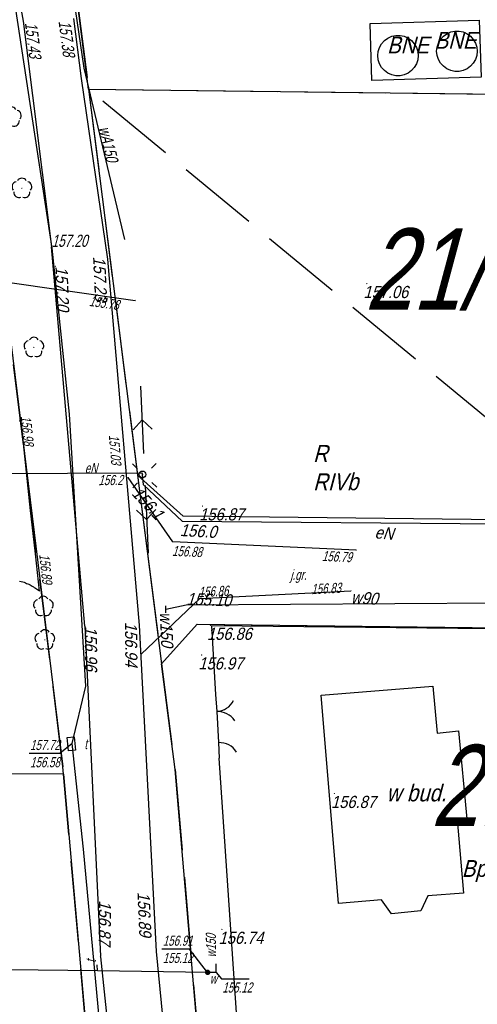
# Model space of a CAD drawing. Header units: metres. Extents: x 6582395 to 6583921, y 5752654 to 5753685.
# Tile 5 of 42: x 6583106 to 6583140, y 5752735 to 5752807. Entities that reach past the tile are written whole.
import ezdxf
from ezdxf.enums import TextEntityAlignment as Align

# ---------------------------------------------------------------- set-up
doc = ezdxf.new("R2010")
doc.units = ezdxf.units.M
doc.header["$LTSCALE"] = 2
for name, pattern in [('1.0_0.5', [38.1, 25.4, -12.7]), ('1.5_0.5', [50.8, 38.1, -12.7]), ('GESTRICHELT', [4, 3, -1]), ('mz1.0_0.5', [38.1, 25.4, -12.7])]:
    doc.linetypes.add(name, pattern=pattern)
for name, color, linetype in [('209-Opis konturu klasyfikacyjnego', 7, 'Continuous'), ('210-Oznaczenie użytku', 7, 'Continuous'), ('211-Nr działki', 7, 'Continuous'), ('217-Granica konturu klasyfikcyjnego', 7, 'Continuous'), ('218-Granica użytku', 7, 'Continuous'), ('219-Linia granicy', 7, 'Continuous'), ('312-Budynek (powierzchnia)', 7, 'Continuous'), ('312-Numer ewidencyjny budynku', 7, 'Continuous'), ('403-Punkt określonej wysokości', 7, 'Continuous'), ('403-Punkt określonej wysokości - rzędna', 7, 'Continuous'), ('403-Punkt określonej wysokości-Atr2', 7, 'Continuous'), ('420-Krawędź jezdni', 7, 'Continuous'), ('423-Krawędź chodnika', 7, 'Continuous'), ('510-Podpora jednosłupowa symb.-SEPOW', 7, 'Continuous'), ('515-Latarnia-SEPOW', 7, 'Continuous'), ('516-Kierunek linii eN-SEPOW', 7, 'Continuous'), ('581-Atrybuty opisowe-SWPOD', 7, 'Continuous'), ('581-Oś przewodu-SWPOD', 7, 'Continuous'), ('581-Oś przewodu-SWPOD-Atr1', 7, 'Continuous'), ('585-Atrybuty opisowe-SEPOD', 7, 'Continuous'), ('585-Oś przewodu-SEPOD', 7, 'Continuous'), ('701-Punkt zmiany cechy-SW', 7, 'Continuous'), ('901-Ogrodzenie trwałe', 7, 'Continuous'), ('902-Ogrodzenie trwałe symb.', 7, 'Continuous'), ('905-Brama prawa', 7, 'Continuous'), ('905-Brama w ogrodzeniu', 7, 'Continuous'), ('922-Drzewo liściaste', 7, 'Continuous'), ('996-Tekst dodatkowy mały', 7, 'Continuous'), ('chodnik (powierzchnia)', 7, 'Continuous'), ('jezdnia (powierzchnia)', 7, 'Continuous'), ('jezdnia (powierzchnia)-Atr17', 7, 'Continuous'), ('Opis i rzędna armatury niezident.-SE', 7, 'Continuous'), ('Opis i rzędna armatury niezident.-SW', 7, 'Continuous'), ('przewód elektroenergetyczny (linia)', 7, 'Continuous'), ('przewód elektroenergetyczny (linia)-Atr1', 7, 'Continuous'), ('przewód telekomunikacyjny (linia)', 7, 'Continuous'), ('przewód telekomunikacyjny (linia)-Atr1', 7, 'Continuous'), ('przewód wodociągowy (linia)', 7, 'Continuous'), ('przewód wodociągowy (linia)-Atr1', 7, 'Continuous'), ('punkt o określonej wysokości (sieć elektroenergetyczna)', 7, 'Continuous'), ('punkt o określonej wysokości (sieć elektroenergetyczna)-Atr3', 7, 'Continuous'), ('punkt o określonej wysokości (sieć telekomunikacyjna)', 7, 'Continuous'), ('punkt o określonej wysokości (sieć telekomunikacyjna)-Atr2', 7, 'Continuous'), ('punkt o określonej wysokości (sieć telekomunikacyjna)-Atr3', 7, 'Continuous'), ('punkt o określonej wysokości (sieć wodociągowa)', 7, 'Continuous'), ('punkt o określonej wysokości (sieć wodociągowa)-Atr2', 7, 'Continuous'), ('punkt o określonej wysokości (sieć wodociągowa)-Atr3', 7, 'Continuous'), ('punkt wysokościowy sztuczny', 7, 'Continuous'), ('punkt wysokościowy sztuczny-Atr2', 7, 'Continuous'), ('właz - siec telekomunikacyjna (powierzchnia)', 7, 'Continuous'), ('właz - siec telekomunikacyjna (powierzchnia)-Atr17', 7, 'Continuous'), ('zasuwa - siec wodociągowa (punkt)', 7, 'Continuous'), ('zasuwa - siec wodociągowa (punkt)-Atr17', 7, 'Continuous')]:
    doc.layers.add(name, color=color, linetype=linetype)
doc.styles.add('STIL4', font='txt')
doc.linetypes.add('902-500', pattern='A,95.25,0,[2,014 Plan fotowoltaika Florentynow Mariampol zal 1.shx,S=0.058796,R=0,X=0,Y=0],95.25', length=190.5)

# ---------------------------------------------------------------- blocks, each defined once
blk = doc.blocks.new('922')
at = {"linetype": 'Continuous'}
blk.add_hatch(color=7, dxfattribs=at).paths.add_polyline_path([(0.045, 0, -1), (-0.045, 0, -1)], flags=16)
at = {"color": 7, "linetype": 'Continuous'}
for centre, start, end in [((0, 0.375), 30.147, 149.853), ((-0.357, 0.116), 102.147, 221.853), ((0.357, 0.116), 318.147, 77.853), ((-0.22, -0.303), 174.147, 293.853), ((0.22, -0.303), 246.147, 5.853)]:
    blk.add_arc(centre, 0.375, start, end, dxfattribs=at)
blk = doc.blocks.new('PW02')
at = {"linetype": 'Continuous'}
blk.add_hatch(color=256, dxfattribs=at).paths.add_polyline_path([(0.045, 0, -1), (-0.045, 0, -1)], flags=16)
blk = doc.blocks.new('801')
at = {"linetype": 'Continuous'}
blk.add_hatch(color=7, dxfattribs=at).paths.add_polyline_path([(0.045, 0, -1), (-0.045, 0, -1)], flags=16)
blk = doc.blocks.new('PW01')
at = {"linetype": 'Continuous'}
blk.add_hatch(color=256, dxfattribs=at).paths.add_polyline_path([(0.045, 0, -1), (-0.045, 0, -1)], flags=16)
blk = doc.blocks.new('510')
at = {"color": 7, "linetype": 'Continuous'}
blk.add_circle((0, 0), 0.25, dxfattribs=at)
blk = doc.blocks.new('516')
at = {"color": 7, "linetype": 'Continuous'}
for p, q in [((0.75, 0), (5.75, 0)), ((3.25, 0), (2.543, 0.707)), ((3.25, 0), (2.543, -0.707))]:
    blk.add_line(p, q, dxfattribs=at)
blk = doc.blocks.new('515')
at = {"color": 7, "linetype": 'Continuous'}
for p, q in [((0, 0.75), (0, 1.25)), ((-1.25, 0), (-0.75, 0)), ((0.75, 0), (1.25, 0)), ((0, -1.25), (0, -0.75))]:
    blk.add_line(p, q, dxfattribs=at)
blk = doc.blocks.new('701')
at = {"linetype": 'Continuous'}
blk.add_line((0, -0.25), (0, 0.25), dxfattribs=at)
blk = doc.blocks.new('US25')
at = {"linetype": 'Continuous'}
blk.add_hatch(color=256, dxfattribs=at).paths.add_polyline_path([(0.2, 0, -1), (-0.2, 0, -1)], flags=16)
blk = doc.blocks.new('905')
at = {"color": 7, "linetype": 'Continuous'}
for centre, start, end in [((-1.5, 0), 0, 60), ((1.5, 0), 120, 180)]:
    blk.add_arc(centre, 1.5, start, end, dxfattribs=at)
blk = doc.blocks.new('905P')
at = {"linetype": 'Continuous'}
blk.add_arc((1.5, 0), 1.5, 120, 180, dxfattribs=at)

msp = doc.modelspace()

# ---------------------------------------------------------------- linework, layer by layer
at = {"layer": '217-Granica konturu klasyfikcyjnego', "color": 3, "linetype": 'GESTRICHELT'}
for p, q in [((6583108.51, 5752824.97), (6583111.4, 5752802.28)), ((6583111.4, 5752802.28), (6583262.55, 5752800.46)), ((6583111.4, 5752802.28), (6583115.03, 5752773.71)), ((6583154.11, 5752767.01), (6583111.4, 5752802.28)), ((6583115.03, 5752773.71), (6583115.77, 5752767.92)), ((6583115.77, 5752767.92), (6583116.81, 5752759.75)), ((6583116.81, 5752759.75), (6583119.44, 5752762.68)), ((6583119.44, 5752762.68), (6583156.98, 5752762.23)), ((6583109.56, 5752751.59), (6583065.47, 5752751.83)), ((6583111.35, 5752731.2), (6583109.56, 5752751.59))]:
    msp.add_line(p, q, dxfattribs=at)
at = {"layer": '218-Granica użytku', "color": 3, "linetype": 'GESTRICHELT'}
for p, q in [((6583108.51, 5752824.97), (6583111.4, 5752802.28)), ((6583109.51, 5752752.13), (6583103.35, 5752802.22)), ((6583111.4, 5752802.28), (6583262.55, 5752800.46)), ((6583111.4, 5752802.28), (6583115.03, 5752773.71)), ((6583154.11, 5752767.01), (6583111.4, 5752802.28)), ((6583115.03, 5752773.71), (6583115.77, 5752767.92)), ((6583115.77, 5752767.92), (6583116.81, 5752759.75)), ((6583116.81, 5752759.75), (6583119.44, 5752762.68)), ((6583119.44, 5752762.68), (6583156.98, 5752762.23)), ((6583116.81, 5752759.75), (6583117.81, 5752751.94)), ((6583109.56, 5752751.59), (6583109.51, 5752752.13)), ((6583109.56, 5752751.59), (6583065.47, 5752751.83)), ((6583111.35, 5752731.2), (6583109.56, 5752751.59)), ((6583117.81, 5752751.94), (6583119.6, 5752731.11))]:
    msp.add_line(p, q, dxfattribs=at)
at = {"layer": '219-Linia granicy', "color": 7, "linetype": 'Continuous'}
for p, q in [((6583111.4, 5752802.28), (6583108.24, 5752827.05)), ((6583103.35, 5752802.22), (6583109.51, 5752752.13)), ((6583111.4, 5752802.28), (6583153.46, 5752801.77)), ((6583111.4, 5752802.28), (6583115.03, 5752773.71)), ((6583118.41, 5752770.69), (6583115.03, 5752773.71)), ((6583115.03, 5752773.71), (6583116.81, 5752759.75)), ((6583153.08, 5752770.27), (6583118.41, 5752770.69)), ((6583119.44, 5752762.68), (6583116.81, 5752759.75)), ((6583119.44, 5752762.68), (6583156.98, 5752762.23)), ((6583117.81, 5752751.94), (6583116.81, 5752759.75)), ((6583109.56, 5752751.59), (6583109.51, 5752752.13)), ((6583109.56, 5752751.59), (6583065.47, 5752751.83)), ((6583109.56, 5752751.59), (6583111.35, 5752731.2)), ((6583119.6, 5752731.11), (6583117.81, 5752751.94))]:
    msp.add_line(p, q, dxfattribs=at)
at = {"layer": '312-Budynek (powierzchnia)', "color": 7, "linetype": 'Continuous'}
for points in [[(6583135.81, 5752804.76), (6583135.78, 5752804.45), (6583135.68, 5752804.15), (6583135.52, 5752803.88), (6583135.31, 5752803.65), (6583135.06, 5752803.46), (6583134.77, 5752803.33), (6583134.47, 5752803.27), (6583134.15, 5752803.27), (6583133.85, 5752803.33), (6583133.56, 5752803.46), (6583133.31, 5752803.65), (6583133.1, 5752803.88), (6583132.94, 5752804.15), (6583132.84, 5752804.45), (6583132.81, 5752804.76), (6583132.84, 5752805.07), (6583132.94, 5752805.37), (6583133.1, 5752805.64), (6583133.31, 5752805.87), (6583133.56, 5752806.06), (6583133.85, 5752806.19), (6583134.15, 5752806.25), (6583134.47, 5752806.25), (6583134.77, 5752806.19), (6583135.06, 5752806.06), (6583135.31, 5752805.87), (6583135.52, 5752805.64), (6583135.68, 5752805.37), (6583135.78, 5752805.07)], [(6583140.17, 5752805.08), (6583140.14, 5752804.77), (6583140.04, 5752804.47), (6583139.88, 5752804.2), (6583139.67, 5752803.97), (6583139.42, 5752803.78), (6583139.13, 5752803.65), (6583138.83, 5752803.59), (6583138.51, 5752803.59), (6583138.21, 5752803.65), (6583137.92, 5752803.78), (6583137.67, 5752803.97), (6583137.46, 5752804.2), (6583137.3, 5752804.47), (6583137.2, 5752804.77), (6583137.17, 5752805.08), (6583137.2, 5752805.39), (6583137.3, 5752805.69), (6583137.46, 5752805.96), (6583137.67, 5752806.19), (6583137.92, 5752806.38), (6583138.21, 5752806.51), (6583138.51, 5752806.57), (6583138.83, 5752806.57), (6583139.13, 5752806.51), (6583139.42, 5752806.38), (6583139.67, 5752806.19), (6583139.88, 5752805.96), (6583140.04, 5752805.69), (6583140.14, 5752805.39)], [(6583128.63, 5752757.43), (6583136.9, 5752758.1), (6583137.21, 5752754.63), (6583138.78, 5752754.79), (6583139.41, 5752748.29), (6583138.7, 5752748.23), (6583139.15, 5752742.79), (6583136.52, 5752742.58), (6583136, 5752741.48), (6583133.82, 5752741.26), (6583133.1, 5752742.29), (6583129.9, 5752742.02)]]:
    msp.add_lwpolyline(points, close=True, dxfattribs=at)
at = {"layer": '420-Krawędź jezdni', "color": 7, "linetype": '1.0_0.5'}
for p, q in [((6583111.13, 5752762.55), (6583108.67, 5752790.61)), ((6583111.13, 5752762.55), (6583112.28, 5752738.12)), ((6583116.43, 5752738.47), (6583115.17, 5752762.62)), ((6583120.27, 5752699.81), (6583116.43, 5752738.47)), ((6583112.28, 5752738.07), (6583116.31, 5752699.59))]:
    msp.add_line(p, q, dxfattribs=at)
for points in [[(6583052.61, 5753376.41), (6583054.95, 5753355.49), (6583058.32, 5753321.15), (6583060.99, 5753286.92), (6583063.36, 5753259.97), (6583065.36, 5753237.55), (6583067.36, 5753216.12), (6583069.46, 5753193.3), (6583074.13, 5753139.59), (6583078.81, 5753099.98), (6583082.8, 5753058.82), (6583085.22, 5753029.41), (6583090.51, 5752976.47), (6583094.43, 5752924.48), (6583102.94, 5752827.03), (6583103.6, 5752824.18), (6583106.56, 5752807.32), (6583108.67, 5752790.61)], [(6583115.17, 5752762.62), (6583112.82, 5752789.69), (6583110.88, 5752803.07), (6583110.31, 5752807.5)]]:
    msp.add_lwpolyline(points, dxfattribs=at)
at = {"layer": '423-Krawędź chodnika', "color": 7, "linetype": '1.5_0.5'}
msp.add_lwpolyline([(6583140.46, 5752803.17), (6583132.37, 5752802.92), (6583132.24, 5752807.13), (6583140.33, 5752807.38)], close=True, dxfattribs=at)
at = {"layer": '581-Oś przewodu-SWPOD', "color": 5, "linetype": 'Continuous'}
for p, q in [((6583117.13, 5752763.79), (6583118.64, 5752764.12)), ((6583118.64, 5752764.12), (6583141.8, 5752764.28))]:
    msp.add_line(p, q, dxfattribs=at)
msp.add_lwpolyline([(6583114.09, 5752791.15), (6583111.08, 5752803.82), (6583107.91, 5752825.34)], dxfattribs=at)
at = {"layer": '585-Oś przewodu-SEPOD', "color": 1, "linetype": 'Continuous'}
for p, q in [((6583115.47, 5752772.99), (6583115.4, 5752773.77)), ((6583115.47, 5752772.99), (6583118.33, 5752770.32)), ((6583118.33, 5752770.32), (6583156.94, 5752769.97))]:
    msp.add_line(p, q, dxfattribs=at)
at = {"layer": '901-Ogrodzenie trwałe', "color": 7, "linetype": 'Continuous'}
msp.add_line((6583121.03, 5752753.93), (6583121.07, 5752752.78), dxfattribs=at)
msp.add_lwpolyline([(6583120.81, 5752757.5), (6583120.89, 5752756.22), (6583121.03, 5752753.93)], dxfattribs=at)
at = {"layer": '902-Ogrodzenie trwałe symb.', "color": 7, "linetype": '902-500'}
for points in [[(6583156.96, 5752762.17), (6583120.5, 5752762.58), (6583120.81, 5752757.5)], [(6583156.96, 5752762.17), (6583156.61, 5752730.75), (6583156.6, 5752730.65), (6583122.56, 5752731.05), (6583121.07, 5752752.78)]]:
    msp.add_lwpolyline(points, dxfattribs=at)
at = {"layer": 'chodnik (powierzchnia)', "color": 7, "linetype": 'mz1.0_0.5'}
msp.add_lwpolyline([(6583106.3, 5752765.88), (6583106.42, 5752765.85), (6583106.54, 5752765.82), (6583106.65, 5752765.79), (6583106.74, 5752765.75), (6583106.82, 5752765.71), (6583106.91, 5752765.68), (6583106.99, 5752765.64), (6583107.07, 5752765.59), (6583107.16, 5752765.55), (6583107.24, 5752765.5), (6583107.32, 5752765.46), (6583107.39, 5752765.41), (6583107.47, 5752765.36), (6583107.55, 5752765.31), (6583107.62, 5752765.25), (6583107.7, 5752765.2), (6583107.77, 5752765.14), (6583107.47, 5752767.9), (6583107.11, 5752771.1), (6583106.38, 5752777.97), (6583106.36, 5752777.9), (6583106.34, 5752777.83), (6583106.32, 5752777.76), (6583106.29, 5752777.69)], dxfattribs=at)
at = {"layer": 'jezdnia (powierzchnia)', "color": 7, "linetype": '1.5_0.5'}
for points in [[(6583131.21, 5752768.17), (6583117.65, 5752768.78), (6583114.33, 5752773.55)], [(6583115.31, 5752760.47), (6583119.65, 5752764.6), (6583130.83, 5752765.15)]]:
    msp.add_lwpolyline(points, dxfattribs=at)
at = {"layer": 'przewód elektroenergetyczny (linia)', "color": 1, "linetype": 'Continuous'}
msp.add_lwpolyline([(6583104.18, 5752773.85), (6583104.33, 5752773.84), (6583115.35, 5752773.88), (6583115.4, 5752773.77)], dxfattribs=at)
at = {"layer": 'przewód telekomunikacyjny (linia)', "color": 30, "linetype": 'Continuous'}
msp.add_line((6583112.07, 5752737.03), (6583112.05, 5752737.49), dxfattribs=at)
msp.add_lwpolyline([(6583119.496, 5752659.696), (6583118.08, 5752674.44), (6583115.71, 5752695.67), (6583111.04, 5752746.04), (6583110.19, 5752753.86), (6583111.2, 5752758.11), (6583109.99, 5752778.24), (6583108.72, 5752790.51), (6583102.33, 5752832.39), (6583098.84, 5752867.91), (6583097.09, 5752894.15), (6583094.04, 5752922.32), (6583092.42, 5752958.16), (6583090.99, 5752973.4), (6583087.17, 5752999.11), (6583085.65, 5753010.58), (6583085.54, 5753014.19), (6583083.15, 5753044.14)], dxfattribs=at)
at = {"layer": 'przewód wodociągowy (linia)', "color": 5, "linetype": 'Continuous'}
msp.add_line((6583120.86, 5752736.92), (6583120.85, 5752737.57), dxfattribs=at)
for points in [[(6583094.53, 5752791.48), (6583097.42, 5752791.41), (6583097.38, 5752789.18), (6583102.3, 5752788.44), (6583104.89, 5752788.07), (6583114.86, 5752786.65)], [(6583120.86, 5752736.92), (6583120.22, 5752736.93), (6583112.07, 5752737.03), (6583090.12, 5752737.28), (6583069.61, 5752737.51), (6583025.7, 5752738.21), (6583000.954, 5752738.504)]]:
    msp.add_lwpolyline(points, dxfattribs=at)
at = {"layer": 'punkt o określonej wysokości (sieć telekomunikacyjna)-Atr2', "color": 7}
msp.add_lwpolyline([(6583110.19, 5752753.86), (6583109.29, 5752753.12), (6583107.007, 5752753.12)], dxfattribs=at)
at = {"layer": 'punkt o określonej wysokości (sieć wodociągowa)-Atr2', "color": 7}
for points in [[(6583120.22, 5752736.93), (6583118.88, 5752738.64), (6583116.831, 5752738.64)], [(6583120.86, 5752736.92), (6583121.24, 5752736.45), (6583123.289, 5752736.45)]]:
    msp.add_lwpolyline(points, dxfattribs=at)
at = {"layer": 'właz - siec telekomunikacyjna (powierzchnia)', "color": 7, "linetype": 'Continuous'}
msp.add_lwpolyline([(6583109.92, 5752753.32), (6583109.82, 5752754.31), (6583110.34, 5752754.36), (6583110.44, 5752753.37)], close=True, dxfattribs=at)

# ---------------------------------------------------------------- block references
at = {"layer": '403-Punkt określonej wysokości', "xscale": 0.9999999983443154, "yscale": 0.9999999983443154}
for p in [(6583106.56, 5752807.32), (6583108.67, 5752790.61), (6583108.95, 5752789.17), (6583112.82, 5752789.69), (6583132, 5752787.89), (6583119.84, 5752771.43), (6583111.13, 5752762.55), (6583115.17, 5752762.62), (6583120.42, 5752762.6), (6583119.78, 5752760.41), (6583129.6, 5752750.16), (6583121.28, 5752740.11), (6583116.43, 5752738.47), (6583112.28, 5752738.12)]:
    msp.add_blockref('801', p, dxfattribs=at)
at = {"layer": '510-Podpora jednosłupowa symb.-SEPOW'}
msp.add_blockref('510', (6583115.4, 5752773.77), dxfattribs=at)
at = {"layer": '515-Latarnia-SEPOW', "xscale": 0.999999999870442, "yscale": 0.999999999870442, "rotation": 315.9509999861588}
msp.add_blockref('515', (6583115.55, 5752773.69), dxfattribs=at)
at = {"layer": '516-Kierunek linii eN-SEPOW'}
for p, xscale, yscale, rotation in [((6583115.52, 5752774.56), 1.000000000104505, 0.9999999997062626, 92.44200000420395), ((6583115.55, 5752773.69), 1.000000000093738, 1.000000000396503, 272.7410000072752)]:
    msp.add_blockref('516', p, dxfattribs=dict(at, xscale=xscale, yscale=yscale, rotation=rotation))
at = {"layer": '701-Punkt zmiany cechy-SW', "xscale": 0.9999999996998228, "yscale": 0.9999999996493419, "rotation": 1.553000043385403}
msp.add_blockref('701', (6583117.13, 5752763.79), dxfattribs=at)
at = {"layer": '905-Brama prawa', "xscale": 0.999999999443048, "yscale": 1.00000000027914, "rotation": 271.9919999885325}
msp.add_blockref('905P', (6583121.03, 5752753.93), dxfattribs=at)
at = {"layer": '905-Brama w ogrodzeniu', "xscale": 0.9999999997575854, "yscale": 1.000000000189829, "rotation": 273.5259999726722}
msp.add_blockref('905', (6583120.89, 5752756.22), dxfattribs=at)
at = {"layer": '922-Drzewo liściaste', "xscale": 0.9999999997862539, "yscale": 1.000000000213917}
for p in [(6583105.69, 5752800.22), (6583106.47, 5752794.94), (6583107.36, 5752783.17), (6583108.06, 5752764.01), (6583108.17, 5752761.53)]:
    msp.add_blockref('922', p, dxfattribs=at)
at = {"layer": 'punkt o określonej wysokości (sieć elektroenergetyczna)', "xscale": 0.9999999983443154, "yscale": 0.9999999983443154}
msp.add_blockref('PW01', (6583115.35, 5752773.88), dxfattribs=at)
at = {"layer": 'punkt o określonej wysokości (sieć telekomunikacyjna)', "xscale": 0.9999999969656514, "yscale": 0.9999999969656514, "rotation": 2.465000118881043}
msp.add_blockref('PW01', (6583110.19, 5752753.86), dxfattribs=at)
at = {"layer": 'punkt o określonej wysokości (sieć wodociągowa)', "xscale": 0.9999999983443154, "yscale": 0.9999999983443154}
for p in [(6583114.86, 5752786.65), (6583120.22, 5752736.93), (6583120.86, 5752736.92)]:
    msp.add_blockref('PW01', p, dxfattribs=at)
at = {"layer": 'punkt wysokościowy sztuczny', "xscale": 0.9999999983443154, "yscale": 0.9999999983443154}
for p in [(6583106.36, 5752777.78), (6583114.33, 5752773.55), (6583117.65, 5752768.78), (6583131.21, 5752768.17), (6583107.89, 5752765.09), (6583130.83, 5752765.15), (6583119.65, 5752764.6)]:
    msp.add_blockref('PW02', p, dxfattribs=at)
at = {"layer": 'zasuwa - siec wodociągowa (punkt)', "xscale": 1.000000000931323, "yscale": 1.000000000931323}
msp.add_blockref('US25', (6583120.22, 5752736.93), dxfattribs=at)

# ---------------------------------------------------------------- texts
at = {"layer": '209-Opis konturu klasyfikacyjnego', "color": 3, "style": 'STIL4', "oblique": 15, "width": 0.9}
msp.add_text('RIVb', height=1.25, dxfattribs=at).set_placement((6583128.03, 5752772.6))
at = {"layer": '210-Oznaczenie użytku', "color": 3, "style": 'STIL4', "oblique": 15, "width": 0.9}
for s, p in [('R', (6583128.03, 5752774.7)), ('Bp', (6583139.03, 5752743.99))]:
    msp.add_text(s, height=1.25, dxfattribs=at).set_placement(p)
at = {"layer": '211-Nr działki', "color": 7, "style": 'STIL4', "oblique": 15, "width": 0.7875}
for s, p in [('21/1', (6583131.84, 5752785.97)), ('21/7', (6583136.73, 5752747.76))]:
    msp.add_text(s, height=6, dxfattribs=at).set_placement(p)
at = {"layer": '312-Numer ewidencyjny budynku', "color": 7, "style": 'STIL4', "oblique": 15, "width": 0.9}
msp.add_text('BNE', height=1.25, dxfattribs=at).set_placement((6583133.5, 5752804.92))
msp.add_text('BNE', height=1.25, dxfattribs=at).set_placement((6583138.563, 5752805.265), align=Align.CENTER)
at = {"layer": '403-Punkt określonej wysokości - rzędna', "color": 7, "style": 'STIL4', "oblique": 15, "width": 0.9}
for s, rotation, p in [('157.23', -87.449, (6583111.737, 5752789.889)), ('157.20', -87.748, (6583108.95, 5752789.17)), ('156.96', -89.719, (6583111.13, 5752762.55)), ('156.94', -89.408, (6583114.096, 5752762.856))]:
    msp.add_text(s, height=0.9, rotation=rotation, dxfattribs=at).set_placement(p)
for s, p in [('157.06', (6583131.753, 5752786.819)), ('156.87', (6583119.593, 5752770.369)), ('156.86', (6583120.173, 5752761.529)), ('156.97', (6583119.533, 5752759.339)), ('156.87', (6583129.353, 5752749.089)), ('156.74', (6583121.033, 5752739.039))]:
    msp.add_text(s, height=0.9, dxfattribs=at).set_placement(p)
for s, rotation, p in [('156.89', -87.486, (6583115.167, 5752739.56)), ('156.87', -90.7, (6583112.14, 5752738.95))]:
    msp.add_text(s, height=0.9, rotation=rotation, dxfattribs=at).set_placement(p, align=Align.RIGHT)
at = {"layer": '403-Punkt określonej wysokości-Atr2', "color": 7, "style": 'STIL4', "oblique": 15, "width": 0.72}
for s, rotation, p in [('157.43', -82.803, (6583106.69, 5752807.17)), ('157.38', -82.668, (6583109.18, 5752807.29))]:
    msp.add_text(s, height=0.9, rotation=rotation, dxfattribs=at).set_placement(p)
msp.add_text('157.20', height=0.9, dxfattribs=at).set_placement((6583108.67, 5752790.61))
at = {"layer": '581-Atrybuty opisowe-SWPOD', "color": 5, "style": 'STIL4', "oblique": 15, "width": 0.9}
msp.add_text('w90', height=0.9, rotation=-3.511, dxfattribs=at).set_placement((6583131.81, 5752764.18), align=Align.CENTER)
msp.add_text('w150', height=0.9, rotation=-87.498, dxfattribs=at).set_placement((6583116.675, 5752763.581))
at = {"layer": '581-Oś przewodu-SWPOD-Atr1', "color": 5, "style": 'STIL4', "oblique": 15, "width": 0.72}
msp.add_text('wA150', height=0.9, rotation=-76.636, dxfattribs=at).set_placement((6583112.12, 5752799.42))
at = {"layer": '585-Atrybuty opisowe-SEPOD', "color": 1, "style": 'STIL4', "oblique": 15, "width": 0.9}
msp.add_text('eN', height=0.9, rotation=-5.029, dxfattribs=at).set_placement((6583133.25, 5752768.988), align=Align.CENTER)
at = {"layer": '996-Tekst dodatkowy mały', "color": 7, "style": 'STIL4', "oblique": 15, "width": 0.9}
msp.add_text(' w bud.', height=1.25, dxfattribs=at).set_placement((6583133.04, 5752749.58))
at = {"layer": 'jezdnia (powierzchnia)-Atr17', "color": 7, "style": 'STIL4', "oblique": 15, "width": 0.72}
msp.add_text('j.gr.', height=0.75, dxfattribs=at).set_placement((6583126.34, 5752765.97))
at = {"layer": 'Opis i rzędna armatury niezident.-SE', "color": 1, "style": 'STIL4', "oblique": 15, "width": 0.9}
for s, rotation, p in [('156.1', -46.724, (6583114.543, 5752772.315)), ('156.0', -3.286, (6583118.152, 5752769.217))]:
    msp.add_text(s, height=0.9, rotation=rotation, dxfattribs=at).set_placement(p)
at = {"layer": 'Opis i rzędna armatury niezident.-SW', "color": 5, "style": 'STIL4', "oblique": 15, "width": 0.9}
msp.add_text('155.10', height=0.9, rotation=-2.092, dxfattribs=at).set_placement((6583118.64, 5752764.12))
at = {"layer": 'przewód elektroenergetyczny (linia)-Atr1', "color": 1, "style": 'STIL4', "oblique": 15, "width": 0.72}
msp.add_text('eN', height=0.75, rotation=0.207, dxfattribs=at).set_placement((6583111.13, 5752773.86))
at = {"layer": 'przewód telekomunikacyjny (linia)-Atr1', "color": 30, "style": 'STIL4', "oblique": 15, "width": 0.72}
msp.add_text('t', height=0.75, rotation=89.204, dxfattribs=at).set_placement((6583111.94, 5752737.64))
at = {"layer": 'przewód wodociągowy (linia)-Atr1', "color": 5, "style": 'STIL4', "oblique": 15, "width": 0.72}
msp.add_text('w150', height=0.75, rotation=90.616, dxfattribs=at).set_placement((6583120.85, 5752738.04))
at = {"layer": 'punkt o określonej wysokości (sieć elektroenergetyczna)-Atr3', "color": 1, "style": 'STIL4', "oblique": 15, "width": 0.72}
msp.add_text('156.2', height=0.75, rotation=0.207, dxfattribs=at).set_placement((6583112.134, 5752772.976))
at = {"layer": 'punkt o określonej wysokości (sieć telekomunikacyjna)-Atr2', "color": 7, "style": 'STIL4', "oblique": 15, "width": 0.72}
msp.add_text('157.72', height=0.75, dxfattribs=at).set_placement((6583107.074, 5752753.378))
at = {"layer": 'punkt o określonej wysokości (sieć telekomunikacyjna)-Atr3', "color": 30, "style": 'STIL4', "oblique": 15, "width": 0.72}
msp.add_text('156.58', height=0.75, dxfattribs=at).set_placement((6583107.074, 5752752.103))
at = {"layer": 'punkt o określonej wysokości (sieć wodociągowa)-Atr2', "color": 7, "style": 'STIL4', "oblique": 15, "width": 0.72}
msp.add_text('156.91', height=0.75, dxfattribs=at).set_placement((6583116.898, 5752738.897))
at = {"layer": 'punkt o określonej wysokości (sieć wodociągowa)-Atr3', "color": 5, "style": 'STIL4', "oblique": 15, "width": 0.72}
msp.add_text('155.78', height=0.75, rotation=-8.107, dxfattribs=at).set_placement((6583111.417, 5752786.24))
for p in [(6583116.898, 5752737.622), (6583121.307, 5752735.433)]:
    msp.add_text('155.12', height=0.75, dxfattribs=at).set_placement(p)
at = {"layer": 'punkt wysokościowy sztuczny-Atr2', "color": 7, "style": 'STIL4', "oblique": 15, "width": 0.72}
for s, rotation, p in [('156.98', -83.935, (6583106.387, 5752778.074)), ('157.03', -85.039, (6583112.9, 5752776.681)), ('156.88', -2.576, (6583117.581, 5752767.749)), ('156.79', -2.576, (6583128.671, 5752767.369)), ('156.89', -83.797, (6583107.747, 5752767.851)), ('156.86', 2.816, (6583119.565, 5752764.686)), ('156.83', 2.816, (6583127.905, 5752764.906))]:
    msp.add_text(s, height=0.75, rotation=rotation, dxfattribs=at).set_placement(p)
at = {"layer": 'właz - siec telekomunikacyjna (powierzchnia)-Atr17', "color": 7, "style": 'STIL4', "oblique": 15, "width": 0.72}
msp.add_text('t', height=0.75, rotation=3.013, dxfattribs=at).set_placement((6583111.1, 5752753.44))
at = {"layer": 'zasuwa - siec wodociągowa (punkt)-Atr17', "color": 7, "style": 'STIL4', "oblique": 15, "width": 0.72}
msp.add_text('w', height=0.75, dxfattribs=at).set_placement((6583120.38, 5752736.09))

doc.saveas('drawing.dxf')
